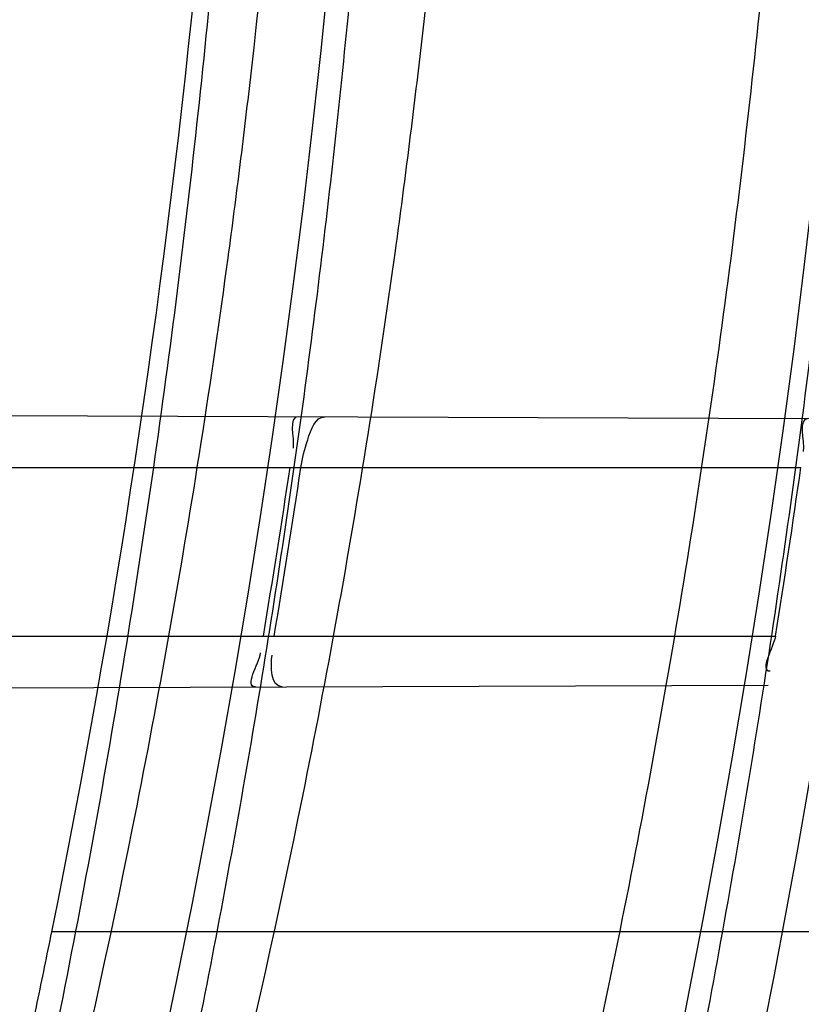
# Model space of a CAD drawing. Header units: millimetres. Extents: x 0 to 297, y 0 to 210.
# Tile 44 of 256: x 143.5185 to 143.5556, y 90.8834 to 90.9302. Entities that reach past the tile are written whole.
import ezdxf

# ---------------------------------------------------------------- set-up
doc = ezdxf.new("R2010")
doc.units = ezdxf.units.MM
doc.header["$LTSCALE"] = 16.335
doc.layers.get('0').update_dxf_attribs({"linetype": 'CONTINUOUS'})
for name, color, linetype in [('01_GLOBAL', 7, 'CONTINUOUS'), ('INTFCLR_1', 7, 'CONTINUOUS'), ('INTFCLR_144815', 7, 'CONTINUOUS')]:
    doc.layers.add(name, color=color, linetype=linetype)

msp = doc.modelspace()

# ---------------------------------------------------------------- linework, layer by layer
at = {"color": 7, "linetype": 'Continuous'}
msp.add_circle((144.2368034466, 92.193132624), 3.04, dxfattribs=at)
at = {"color": 9, "linetype": 'Continuous'}
msp.add_arc((144.2368034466, 92.193132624), 3.001038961, 182.9674534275, 267.0325465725, dxfattribs=at)
at = {"layer": '01_GLOBAL', "color": 7, "linetype": 'Continuous'}
msp.add_circle((144.2368034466, 92.193132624), 3.08, dxfattribs=at)
at = {"layer": 'INTFCLR_1', "color": 9, "linetype": 'Continuous'}
for p, q in [((143.4880571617, 90.9114726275), (143.5559802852, 90.9112355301)), ((143.4888446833, 90.90890896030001), (143.5556245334, 90.90890896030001)), ((143.487447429, 90.9009089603), (143.5544205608, 90.9009089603)), ((143.4857521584, 90.89833724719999), (143.5540750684, 90.8985757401))]:
    msp.add_line(p, q, dxfattribs=at)
at = {"layer": 'INTFCLR_1', "color": 6, "linetype": 'Continuous'}
for centre, radius, start, end in [((143.076579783, 90.97690896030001), 0.4827613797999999, 270, 90.00000002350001), ((143.076579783, 90.97690896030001), 0.4587930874, 270, 90.00000002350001), ((143.0766147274, 90.976907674), 0.4598076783, 350.4862845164, 351.4956140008), ((143.0771083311, 90.9769077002), 0.4598286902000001, 350.4867199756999, 351.4960021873), ((143.0766137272, 90.9769078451), 0.4838131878, 350.9623696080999, 351.9204530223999)]:
    msp.add_arc(centre, radius, start, end, dxfattribs=at)
at = {"layer": 'INTFCLR_1', "color": 9, "linetype": 'Continuous'}
for points, knots in [([(143.505791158, 90.8276271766), (143.5067409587, 90.8302116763), (143.5086022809, 90.8354304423), (143.5121486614, 90.84601401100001), (143.5179028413, 90.8650111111), (143.5232385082, 90.8873082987), (143.5267617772, 90.90723622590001), (143.5282429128, 90.9174118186), (143.5290073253, 90.92329723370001), (143.5307716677, 90.93807275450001), (143.5326049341, 90.9633194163), (143.5323109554, 90.99310602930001), (143.5309256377, 91.0124090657), (143.5300542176, 91.021322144), (143.5294126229, 91.02725019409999), (143.5274302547, 91.04325002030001), (143.5229291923, 91.06887020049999), (143.5164430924, 91.09388353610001), (143.5118037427, 91.1087295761), (143.5100588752, 91.1140398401), (143.5074043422, 91.1218621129), (143.501415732, 91.13821577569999), (143.4910739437, 91.16221785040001), (143.4792964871, 91.1848938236), (143.4710860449, 91.1988510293), (143.4672487, 91.2050639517), (143.4646994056, 91.2091138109), (143.4578048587, 91.21976497), (143.446251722, 91.2361118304), (143.4302039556, 91.2560120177), (143.4166114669, 91.2709286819), (143.4071163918, 91.280463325), (143.4018664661, 91.2855115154), (143.3945821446, 91.292319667), (143.3843862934, 91.301234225), (143.373349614, 91.3098835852), (143.3667450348, 91.31458051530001), (143.3640805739, 91.316384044), (143.3625174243, 91.3174211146), (143.360134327, 91.3189510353), (143.3576340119, 91.3204557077), (143.3554317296, 91.3216111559), (143.3541938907, 91.32218598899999), (143.3532081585, 91.3225375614), (143.3525262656, 91.3226967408), (143.3519536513, 91.3226102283), (143.3518421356, 91.322071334), (143.35211692, 91.3214756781), (143.35259409, 91.3206502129), (143.3533650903, 91.31961113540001), (143.354392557, 91.3183442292), (143.3556852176, 91.31685831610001), (143.3572290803, 91.3151525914), (143.358673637, 91.31359842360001), (143.3599466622, 91.3122446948), (143.3621637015, 91.30990205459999), (143.3658426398, 91.3060562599), (143.3733257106, 91.29820400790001), (143.3814986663, 91.2893945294), (143.3889438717, 91.2809746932), (143.3935459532, 91.2756206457), (143.4009463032, 91.2668314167), (143.4122758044, 91.252588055), (143.4271285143, 91.2318655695), (143.4378788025, 91.2149484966), (143.4449171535, 91.2029069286), (143.4496927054, 91.19443764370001), (143.457931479, 91.1789786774), (143.4689344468, 91.1556341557), (143.4765250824, 91.1361710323), (143.480055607, 91.1260798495)], [0, 0, 0, 0, 0.0103790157, 0.0208837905, 0.0420711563, 0.0851838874, 0.1071959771, 0.1183352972, 0.1239410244, 0.1295662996, 0.174425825, 0.2192336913, 0.2417180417, 0.247353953, 0.2529903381, 0.2641931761, 0.3081223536, 0.3509244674, 0.3614867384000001, 0.3667496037, 0.3719933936, 0.3926231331, 0.4323811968, 0.4704128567, 0.4888542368, 0.4934078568, 0.4979383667, 0.5068920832, 0.5412323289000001, 0.5733304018, 0.6031976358, 0.6172527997, 0.6240454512, 0.6306500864, 0.6548352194, 0.6750684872, 0.6834752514, 0.6853781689, 0.6871962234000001, 0.6905460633, 0.6960524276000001, 0.6981915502, 0.6999110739, 0.7012078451, 0.7020914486, 0.7026255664, 0.703100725, 0.7038824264, 0.7050749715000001, 0.7066970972, 0.7087489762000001, 0.7112252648, 0.7141188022, 0.7174211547, 0.7192230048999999, 0.7211233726, 0.7295789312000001, 0.7392839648, 0.7620096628, 0.7748693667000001, 0.7816473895, 0.7886214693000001, 0.8181786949, 0.8502212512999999, 0.8846823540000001, 0.8936821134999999, 0.9027944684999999, 0.9213301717, 0.9597016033, 1, 1, 1, 1]), ([(143.3574002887, 91.32090895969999), (143.3579828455, 91.3209088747), (143.360948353, 91.3197357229), (143.3643531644, 91.3177442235), (143.3676585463, 91.31566523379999), (143.3692467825, 91.31463053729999), (143.3719545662, 91.31283211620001), (143.378664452, 91.3081521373), (143.3898825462, 91.2995381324), (143.4002548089, 91.29065717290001), (143.4076654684, 91.28387553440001), (143.4130031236, 91.27885055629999), (143.422653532, 91.2693642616), (143.4364709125, 91.2545242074), (143.4527894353, 91.23472347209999), (143.4645442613, 91.2184512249), (143.4715593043, 91.2078481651), (143.474151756, 91.2038188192), (143.4780526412, 91.1976396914), (143.4863962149, 91.18376385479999), (143.4983688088, 91.16121559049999), (143.5088888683, 91.1373346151), (143.5149812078, 91.1210611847), (143.5176807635, 91.1132799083), (143.5194547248, 91.1079989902), (143.524169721, 91.0932405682), (143.5307635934, 91.068371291), (143.5353421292, 91.0428843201), (143.5373581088, 91.02696958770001), (143.5380104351, 91.0210743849), (143.5388963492, 91.01221151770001), (143.5403047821, 90.993017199), (143.5406037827, 90.96339318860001), (143.5387395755, 90.93828707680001), (143.5369460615, 90.9235962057), (143.5361688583, 90.9177433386), (143.5346627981, 90.9076231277), (143.5310794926, 90.8877998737), (143.5256534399, 90.86562413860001), (143.5198047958, 90.8467377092), (143.5161994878, 90.83621326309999), (143.5143072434, 90.8310236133), (143.5133416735, 90.828453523)], [0, 0, 0, 0, 0.0031306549, 0.0166311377, 0.0214593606, 0.0240790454, 0.0268205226, 0.0389267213, 0.0680356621, 0.1027866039, 0.1122691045, 0.1220183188, 0.1421809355, 0.1849822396, 0.2309158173, 0.2799873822, 0.2927706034, 0.2992370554, 0.3057353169, 0.3320403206, 0.3862319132, 0.4428084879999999, 0.4721383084, 0.4795908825, 0.487069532, 0.5020757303, 0.5628487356, 0.6251729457, 0.6410612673, 0.6490543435, 0.6570463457, 0.6889269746, 0.7524526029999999, 0.8160592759, 0.8240370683, 0.8319876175, 0.8477879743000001, 0.8790177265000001, 0.9402188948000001, 0.970317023, 0.9852457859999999, 1, 1, 1, 1])]:
    msp.add_open_spline(points, degree=3, knots=knots, dxfattribs=at)
at = {"layer": 'INTFCLR_1', "color": 6, "linetype": 'Continuous'}
for points, knots in [([(143.391388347, 91.3209089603), (143.3904120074, 91.3209089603), (143.3921762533, 91.3175482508), (143.3936912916, 91.315694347), (143.3961672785, 91.3124411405), (143.3992225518, 91.30876154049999), (143.403128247, 91.3040654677), (143.4076936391, 91.29861198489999), (143.4125904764, 91.2926805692), (143.4174256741, 91.286720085), (143.4219266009, 91.28104271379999), (143.4260587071, 91.27571427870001), (143.4298162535, 91.27075815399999), (143.4332121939, 91.266182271), (143.4362702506, 91.26197618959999), (143.4390204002, 91.2581218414), (143.4414908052, 91.2545969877), (143.44370074, 91.2513921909), (143.4456749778, 91.24848640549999), (143.4474377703, 91.24585559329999), (143.4490168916, 91.24346918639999), (143.4504211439, 91.2413232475), (143.4516679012, 91.2393981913), (143.4527743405, 91.2376740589), (143.4537663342, 91.2361152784), (143.4546489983, 91.2347177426), (143.4556772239, 91.23307898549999), (143.456672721, 91.23147797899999), (143.4576979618, 91.229813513), (143.4585721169, 91.2283843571), (143.4595323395, 91.2268022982), (143.4605887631, 91.22504676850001), (143.4617562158, 91.22308812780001), (143.4630444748, 91.22090314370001), (143.464465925, 91.21846216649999), (143.4660286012, 91.2157418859), (143.4677482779, 91.21270225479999), (143.4696392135, 91.20930191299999), (143.4717186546, 91.20548838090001), (143.4740086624, 91.2011951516), (143.4765248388, 91.1963580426), (143.4792812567, 91.1909028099), (143.4822951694, 91.18473858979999), (143.4855914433, 91.1777384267), (143.4891913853, 91.16974930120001), (143.4931140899, 91.16057587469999), (143.4973740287, 91.14998328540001), (143.5019825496, 91.13763594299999), (143.5068772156, 91.12325026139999), (143.5117345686, 91.10722271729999), (143.5162134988, 91.0902287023), (143.5200746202, 91.0730385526), (143.5232856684, 91.05580143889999), (143.5258459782, 91.03858559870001), (143.5277689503, 91.0213883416), (143.5290609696, 91.0042502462), (143.529733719, 90.9871546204), (143.5297948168, 90.97012845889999), (143.5292510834, 90.9531560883), (143.5281065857, 90.9362397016), (143.5263644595, 90.9193928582), (143.5240214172, 90.9025816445), (143.5210770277, 90.88582850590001), (143.5175167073, 90.8690970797), (143.5133376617, 90.85240858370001), (143.5085942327, 90.8359945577), (143.5035656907, 90.8206525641), (143.4986112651, 90.80703250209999), (143.4940105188, 90.7954001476), (143.4897809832, 90.7854046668), (143.485903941, 90.7767502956), (143.4823616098, 90.7692115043), (143.4791285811, 90.76260345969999), (143.4761817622, 90.75678861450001), (143.4734988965, 90.7516551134), (143.4710647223, 90.7471189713), (143.4688610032, 90.7431068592), (143.466865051, 90.7395466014), (143.4650570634, 90.7363786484), (143.4634184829, 90.7335526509), (143.461937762, 90.7310351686), (143.4606041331, 90.72879595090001), (143.4594032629, 90.72680144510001), (143.4583170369, 90.7250147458), (143.457331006, 90.7234069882), (143.4564183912, 90.7219306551), (143.4555069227, 90.720467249), (143.4545265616, 90.7189048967), (143.4534184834, 90.71715367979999), (143.4521719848, 90.7152023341), (143.4507682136, 90.71302749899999), (143.4491853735, 90.7106037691), (143.4474055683, 90.7079124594), (143.4454085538, 90.7049352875), (143.4431685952, 90.701647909), (143.4406602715, 90.6980271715), (143.4378551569, 90.6940523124), (143.4347311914, 90.6897123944), (143.4312583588, 90.6849889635), (143.4274059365, 90.6798656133), (143.4231637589, 90.6743560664), (143.4185304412, 90.6684770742), (143.4135422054, 90.66229925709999), (143.408452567, 90.6561180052), (143.4036878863, 90.6504204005), (143.3995946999, 90.6455048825), (143.3963986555, 90.6416642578), (143.3938021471, 90.6382708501), (143.3922373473, 90.6363594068), (143.3903920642, 90.6329089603), (143.391388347, 90.6329089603)], [0, 0, 0, 0, 0.0038604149, 0.007501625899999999, 0.0124785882, 0.0188917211, 0.0268498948, 0.0364677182, 0.0470694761, 0.05724446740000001, 0.066818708, 0.0757144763, 0.0839053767, 0.0914099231, 0.0982451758, 0.1044667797, 0.1101313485, 0.11526428, 0.1198589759, 0.1240215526, 0.1277856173, 0.1311734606, 0.1341617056, 0.1368541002, 0.1392736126, 0.1414672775, 0.143389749, 0.1469230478, 0.1489215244, 0.1511192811, 0.1535471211, 0.1562389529, 0.1592204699, 0.1625628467, 0.1662680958, 0.1703891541, 0.1749670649, 0.1800767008, 0.1857729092, 0.1921414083, 0.199315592, 0.2073311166, 0.2163077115, 0.2264451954, 0.2379233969, 0.2509534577, 0.2658909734, 0.2830621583, 0.3030578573, 0.3259639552, 0.3492662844, 0.3725305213, 0.3956109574, 0.4185782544, 0.4413347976, 0.4640172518, 0.4865192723, 0.5089682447, 0.5313242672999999, 0.5536477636, 0.5759939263, 0.5982772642, 0.6207472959, 0.6432362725, 0.6658996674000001, 0.6887559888, 0.7107777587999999, 0.7297237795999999, 0.7460531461, 0.7602331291, 0.7726347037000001, 0.7835467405, 0.7931663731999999, 0.8017211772, 0.8093215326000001, 0.8160683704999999, 0.8220757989, 0.8274205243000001, 0.8322066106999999, 0.8364980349, 0.8403367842, 0.8437547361, 0.8468031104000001, 0.8495420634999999, 0.8520223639, 0.8542604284, 0.8564046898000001, 0.8588391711, 0.861553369, 0.8645986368, 0.8679945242, 0.8717882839, 0.8760445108, 0.8807522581, 0.8859628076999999, 0.8917731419, 0.8981681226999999, 0.9051985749, 0.9129160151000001, 0.9213486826, 0.9305434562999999, 0.9404096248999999, 0.9509435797, 0.9619432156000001, 0.9720502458, 0.9803711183, 0.9870628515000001, 0.9922716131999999, 0.9960607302, 1, 1, 1, 1]), ([(143.3913883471, 90.6329089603), (143.3925009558, 90.6329089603), (143.3944304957, 90.6342092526), (143.3973970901, 90.6359951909), (143.4007982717, 90.63846662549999), (143.4050037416, 90.641686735), (143.4100111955, 90.64579797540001), (143.4155298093, 90.6505901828), (143.4211292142, 90.6557134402), (143.4264144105, 90.6607775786), (143.43125736, 90.6656028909), (143.4356657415, 90.6701567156), (143.4396603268, 90.6744161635), (143.4432708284, 90.6783761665), (143.4465216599, 90.6820354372), (143.4494397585, 90.68539654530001), (143.4520627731, 90.68848206), (143.4544121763, 90.6912986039), (143.456513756, 90.6938607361), (143.4583900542, 90.69618388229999), (143.4600695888, 90.6982924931), (143.4615949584, 90.7002315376), (143.4630975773, 90.7021632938), (143.4646983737, 90.7042463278), (143.4663978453, 90.7064880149), (143.4680793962, 90.7087376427), (143.4697311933, 90.7109767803), (143.4714499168, 90.71333865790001), (143.4733525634, 90.7159926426), (143.4754791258, 90.7190089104), (143.477855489, 90.7224451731), (143.4805066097, 90.7263640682), (143.4834545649, 90.73083052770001), (143.4867221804, 90.73592456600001), (143.4903444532, 90.7417581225), (143.4943554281, 90.74846001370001), (143.4987865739, 90.7561875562), (143.5036710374, 90.7651488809), (143.5090369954, 90.7755879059), (143.5149200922, 90.78786990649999), (143.5212054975, 90.8021696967), (143.5274896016, 90.8180379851), (143.5333654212, 90.8347684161), (143.5385840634, 90.85172715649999), (143.543100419, 90.8687485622), (143.5469295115, 90.8858143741), (143.5500694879, 90.9028343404), (143.5525457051, 90.9198546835), (143.5543635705, 90.93680288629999), (143.5555404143, 90.953705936), (143.5560867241, 90.9705470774), (143.5560112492, 90.9873292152), (143.5553196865, 91.00406232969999), (143.5540157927, 91.0207358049), (143.5520992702, 91.03735679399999), (143.5495685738, 91.05392286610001), (143.5464237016, 91.0704086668), (143.5426520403, 91.08685112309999), (143.5382472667, 91.1032296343), (143.5331875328, 91.11956315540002), (143.527486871, 91.1357686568), (143.5213730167, 91.1512348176), (143.515238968, 91.1652433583), (143.5094946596, 91.17729987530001), (143.5042564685, 91.18755505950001), (143.4994933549, 91.19635787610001), (143.4951738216, 91.20395281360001), (143.4912628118, 91.21054467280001), (143.4877284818, 91.21628951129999), (143.4845342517, 91.2213187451), (143.4816534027, 91.22572797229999), (143.4790579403, 91.22960449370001), (143.4767281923, 91.23301003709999), (143.4746357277, 91.2360102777), (143.472765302, 91.23864767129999), (143.4710870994, 91.24097947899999), (143.46957943, 91.2430470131), (143.4681380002, 91.2450001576), (143.4666395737, 91.2470074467), (143.4649885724, 91.2491911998), (143.463288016, 91.2514092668), (143.4615819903, 91.2536039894), (143.4598543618, 91.2557981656), (143.4579581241, 91.2581730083), (143.4558400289, 91.260784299), (143.4534675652, 91.2636590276), (143.4508179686, 91.26680939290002), (143.447859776, 91.2702519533), (143.4445666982, 91.2739955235), (143.4409044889, 91.27805121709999), (143.4368464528, 91.28241728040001), (143.4323696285, 91.2870829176), (143.4274456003, 91.2920302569), (143.4220754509, 91.2972158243), (143.4163486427, 91.3024971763), (143.410661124, 91.30747107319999), (143.4054543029, 91.3117747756), (143.4010724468, 91.3151480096), (143.3975442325, 91.3177259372), (143.3944939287, 91.3195690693), (143.3925216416, 91.3209089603), (143.3913883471, 91.3209089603)], [0, 0, 0, 0, 0.0042187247, 0.0081401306, 0.0133978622, 0.0200459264, 0.0282638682, 0.0379443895, 0.0477615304, 0.05703690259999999, 0.0656973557, 0.0736821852, 0.0810680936, 0.0878383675, 0.0940009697, 0.0996271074, 0.1047154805, 0.1093563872, 0.1135342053, 0.1172803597, 0.1206792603, 0.1237557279, 0.1266349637, 0.1299589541, 0.1337168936, 0.1373013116, 0.1406085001, 0.1442672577, 0.148377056, 0.1529904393, 0.1582606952, 0.164218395, 0.1709303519, 0.1785521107, 0.1871652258, 0.1969659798, 0.2081658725, 0.2209392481, 0.2356613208, 0.2526660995, 0.2725685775, 0.2948769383, 0.3173640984, 0.3397873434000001, 0.3621386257, 0.3841211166, 0.4060891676, 0.4277469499, 0.4493218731, 0.470705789, 0.4919793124, 0.5131981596, 0.5343255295, 0.5554668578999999, 0.5765984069, 0.5977513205, 0.6189954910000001, 0.6402209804, 0.6617015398, 0.6832900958, 0.7050415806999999, 0.7268239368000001, 0.7463339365, 0.7630160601, 0.7774553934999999, 0.7899931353, 0.8009638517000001, 0.8105830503, 0.8190545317, 0.8265380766, 0.8331730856, 0.8390248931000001, 0.8442268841, 0.8488182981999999, 0.8528943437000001, 0.8564866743, 0.8597116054, 0.8625968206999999, 0.8656908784, 0.8692094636, 0.8729771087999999, 0.8762884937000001, 0.879749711, 0.8835661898, 0.8878115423, 0.8924986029, 0.8976989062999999, 0.9034198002, 0.9097088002, 0.9166034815, 0.9241390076, 0.9323094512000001, 0.9411199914, 0.9506041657, 0.9606137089, 0.9706541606, 0.9792553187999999, 0.9862062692, 0.9916647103, 0.9957028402, 1, 1, 1, 1]), ([(143.5318814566, 90.90890896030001), (143.5319480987, 90.9093546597), (143.5321539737, 90.91011593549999), (143.5325621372, 90.9113172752), (143.5330163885, 90.91131568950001)], [0, 0, 0, 0, 0.4980108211, 1, 1, 1, 1])]:
    msp.add_open_spline(points, degree=3, knots=knots, dxfattribs=at)
for points in [[(143.5317549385, 90.91132009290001), (143.5312520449, 90.9113218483), (143.5315811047, 90.91032932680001), (143.5315067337, 90.9098319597)], [(143.5559802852, 90.9112355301), (143.5554493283, 90.91123738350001), (143.5558072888, 90.9101877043), (143.5557326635, 90.90966201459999)], [(143.5544205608, 90.9009089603), (143.5543326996, 90.9003565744), (143.5536050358, 90.89924869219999), (143.5541643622, 90.89925064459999)], [(143.5297209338, 90.89849072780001), (143.5291759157, 90.8984888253), (143.5298754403, 90.89956986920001), (143.5299655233, 90.90010739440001)], [(143.53098943, 90.89849515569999), (143.5304618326, 90.89849331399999), (143.5304312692, 90.89948592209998), (143.5305184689, 90.9000062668)]]:
    msp.add_open_spline(points, degree=3, dxfattribs=at)
at = {"layer": 'INTFCLR_144815', "color": 9, "linetype": 'Continuous'}
msp.add_line((143.5562010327, 90.886867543), (143.5200517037, 90.886867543), dxfattribs=at)
at = {"layer": 'INTFCLR_144815', "color": 6, "linetype": 'Continuous'}
for radius in [0.5104906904, 0.4864760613]:
    msp.add_circle((143.076579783, 90.97690896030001), radius, dxfattribs=at)
for radius, start, end in [(0.7037433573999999, 313.9937911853, 154.5150993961), (0.6797433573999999, 312.9543589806, 154.5144414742), (0.6572577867, 282.2440355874, 71.2863570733), (0.4525204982, 348.5228250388, 11.4771749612)]:
    msp.add_arc((143.076579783, 90.97690896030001), radius, start, end, dxfattribs=at)
at = {"layer": 'INTFCLR_144815', "color": 9, "linetype": 'Continuous'}
for centre, radius, start, end in [((143.076579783, 90.97690896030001), 0.6528896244, 292.4997540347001, 54.0964566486), ((143.0765826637, 90.97691030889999), 0.5889741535, 292.4997540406, 54.09645665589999), ((143.0766003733, 90.97691387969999), 0.5790161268, 311.2505121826, 48.7494878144)]:
    msp.add_arc(centre, radius, start, end, dxfattribs=at)
at = {"layer": 'INTFCLR_144815', "color": 6, "linetype": 'Continuous'}
for points, knots in [([(143.433067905, 90.62090910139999), (143.4328265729, 90.6209135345), (143.4324756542, 90.62173267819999), (143.4330197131, 90.6224610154), (143.4334366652, 90.6233453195), (143.4339703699, 90.62419814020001), (143.4346161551, 90.625198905), (143.4354019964, 90.62633936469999), (143.4363208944, 90.62762784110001), (143.4373778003, 90.629067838), (143.4385738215, 90.6306651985), (143.4399109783, 90.6324252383), (143.441391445, 90.63435475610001), (143.4430186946, 90.6364625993), (143.4447956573, 90.638757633), (143.4467226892, 90.6412461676), (143.4487964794, 90.6439306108), (143.4510117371, 90.6468115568), (143.4533657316, 90.6498936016), (143.4558612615, 90.6531893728), (143.4585019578, 90.6567137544), (143.461284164, 90.6604731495), (143.4641988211, 90.6644674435), (143.4672349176, 90.66869431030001), (143.4703835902, 90.673154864), (143.473633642, 90.6778472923), (143.4769725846, 90.6827680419), (143.4803867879, 90.68791175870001), (143.4838617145, 90.69327133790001), (143.4873822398, 90.69883811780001), (143.4909329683, 90.704602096), (143.4944985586, 90.7105522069), (143.4980640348, 90.7166766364), (143.5016150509, 90.7229631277), (143.5051380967, 90.72939925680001), (143.508620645, 90.7359726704), (143.5120512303, 90.7426712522), (143.5154195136, 90.7494833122), (143.5187162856, 90.75639770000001), (143.5219334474, 90.7634039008), (143.5250639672, 90.77049210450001), (143.5281017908, 90.777653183), (143.5310417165, 90.78487857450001), (143.5338798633, 90.7921616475), (143.5366072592, 90.7994810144), (143.5392210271, 90.8068281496), (143.5417223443, 90.8142048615), (143.5441140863, 90.8216202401), (143.5463966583, 90.8290768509), (143.5485670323, 90.8365654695), (143.5506238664, 90.84408177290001), (143.5525648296, 90.8516162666), (143.5543887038, 90.8591617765), (143.5560958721, 90.86671694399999), (143.5576869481, 90.8742815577), (143.5591625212, 90.881855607), (143.5605229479, 90.88943824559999), (143.5617683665, 90.89702739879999), (143.5628989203, 90.9046205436), (143.5639149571, 90.91221615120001), (143.5648169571, 90.91981379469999), (143.5656053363, 90.9274129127), (143.5662804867, 90.9350130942), (143.5668427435, 90.942613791), (143.5672924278, 90.9502149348), (143.5676297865, 90.9578162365), (143.5678550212, 90.9654177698), (143.5679682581, 90.97301929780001), (143.5679695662, 90.9806209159), (143.567858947, 90.9882224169), (143.5676363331, 90.99582392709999), (143.5673015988, 91.00342523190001), (143.5668545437, 91.01102638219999), (143.5662949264, 91.0186270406), (143.5656224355, 91.0262270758), (143.5648367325, 91.0338260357), (143.5639374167, 91.0414235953), (143.5629240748, 91.0490191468), (143.5617962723, 91.05661196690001), (143.5605535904, 91.0642010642), (143.5591956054, 91.07178539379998), (143.5577218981, 91.0793638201), (143.5561322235, 91.0869343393), (143.5544265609, 91.09449419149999), (143.5526049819, 91.10204067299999), (143.5506674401, 91.10957186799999), (143.5486137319, 91.117086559), (143.5464439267, 91.1245825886), (143.5441586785, 91.13205611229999), (143.5417591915, 91.139502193), (143.5392470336, 91.1469155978), (143.5366239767, 91.1542912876), (143.5338923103, 91.16162359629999), (143.5310549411, 91.16890614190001), (143.5281154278, 91.1761319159), (143.525078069, 91.1832932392), (143.5219479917, 91.1903817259), (143.5187312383, 91.19738826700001), (143.5154348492, 91.20430302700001), (143.512066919, 91.2111154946), (143.5086366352, 91.2178145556), (143.5051543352, 91.2243885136), (143.5016314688, 91.2308252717), (143.4980805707, 91.2371124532), (143.4945151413, 91.2432376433), (143.4909495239, 91.24918858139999), (143.4873986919, 91.2549534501), (143.4838779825, 91.2605211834), (143.480402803, 91.2658817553), (143.4769882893, 91.27102648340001), (143.4736489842, 91.2759482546), (143.4703985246, 91.28064170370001), (143.4672493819, 91.28510330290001), (143.464212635, 91.2893314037), (143.4612978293, 91.29332617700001), (143.4585129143, 91.29708947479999), (143.4558642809, 91.3006245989), (143.4533568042, 91.30393610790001), (143.450993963, 91.30702956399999), (143.4487779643, 91.3099113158), (143.4467099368, 91.3125882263), (143.444790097, 91.3150674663), (143.4430178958, 91.31735635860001), (143.4413922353, 91.31946213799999), (143.4399116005, 91.32139186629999), (143.4385741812, 91.323152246), (143.4373781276, 91.32474964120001), (143.4363211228, 91.32618976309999), (143.4354021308, 91.3274783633), (143.4346162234, 91.32861891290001), (143.4339704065, 91.32961972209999), (143.4334366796, 91.3304725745), (143.4330197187, 91.3313568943), (143.4324756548, 91.33208523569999), (143.4328265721, 91.33290438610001), (143.433067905, 91.3329088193)], [0, 0, 0, 0, 0.0009310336, 0.002365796, 0.0034193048, 0.0047077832, 0.006237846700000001, 0.0080159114, 0.0100484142, 0.0123424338, 0.0149055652, 0.0177455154, 0.0208683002, 0.0242865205, 0.0280168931, 0.0320641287, 0.03642688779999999, 0.0411013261, 0.0460820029, 0.0513859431, 0.0570470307, 0.0630689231, 0.0694259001, 0.0761196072, 0.0831428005, 0.0904858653, 0.0981365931, 0.1060799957, 0.1142989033, 0.1227742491, 0.1314855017, 0.1404113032, 0.1495299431, 0.1588198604, 0.1682601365, 0.1778307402, 0.1875127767, 0.1972886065, 0.2071421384, 0.2170587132, 0.2270251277, 0.2370298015, 0.2470622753, 0.2571128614, 0.2671789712, 0.2771901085, 0.2871913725, 0.2972229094, 0.3072428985, 0.3172696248, 0.3272959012, 0.3372999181, 0.3472797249, 0.3572378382, 0.3671756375, 0.3770956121, 0.3870009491, 0.3968896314, 0.4067592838, 0.416611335, 0.4264476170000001, 0.4362699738, 0.4460792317, 0.4558777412, 0.465666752, 0.475448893, 0.4852256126, 0.4949995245, 0.5047720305, 0.5145458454, 0.5243224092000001, 0.5341044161, 0.5438932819, 0.5536914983, 0.5635002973, 0.5733219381, 0.5831577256, 0.5930094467, 0.6028783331, 0.6127653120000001, 0.6226711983, 0.6325970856, 0.6425436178, 0.6525082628, 0.6624891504, 0.6724871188, 0.6825027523, 0.6925369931, 0.7025869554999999, 0.7126463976, 0.7227116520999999, 0.7327783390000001, 0.742840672, 0.7528920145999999, 0.7629245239, 0.772929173, 0.7828957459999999, 0.7928124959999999, 0.8026662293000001, 0.8124423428, 0.8221246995, 0.8316958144, 0.8411366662, 0.8504272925, 0.8595467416, 0.8684734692, 0.8771857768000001, 0.8856622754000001, 0.8938824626, 0.9018271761, 0.9094792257, 0.9168237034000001, 0.923848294, 0.9305435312, 0.93690291, 0.9429227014, 0.9486018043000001, 0.9539413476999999, 0.9589446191, 0.9636165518, 0.9679634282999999, 0.9719924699, 0.9757115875, 0.9791292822, 0.9822538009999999, 0.9850935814, 0.9876568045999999, 0.9899510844, 0.9919838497, 0.9937619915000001, 0.9952921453, 0.9965806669, 0.997634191, 0.9990689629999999, 1, 1, 1, 1]), ([(143.4446760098, 91.3209089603), (143.4444338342, 91.3209089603), (143.4440805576, 91.32008333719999), (143.4445966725, 91.319342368), (143.4449904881, 91.3184389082), (143.4454977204, 91.3175675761), (143.4461122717, 91.3165448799), (143.4468609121, 91.3153794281), (143.4477365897, 91.3140630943), (143.4487436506, 91.31259278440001), (143.4498827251, 91.31096304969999), (143.4511555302, 91.3091686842), (143.4525633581, 91.3072037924), (143.4541073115, 91.30506236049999), (143.455788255, 91.3027379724), (143.4576064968, 91.30022429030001), (143.4595619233, 91.2975147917), (143.4616535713, 91.2946033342), (143.4638797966, 91.2914838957), (143.4662378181, 91.28815120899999), (143.4687238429, 91.2846006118), (143.4713327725, 91.2808285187), (143.4740582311, 91.27683247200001), (143.4768924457, 91.2726114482), (143.4798262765, 91.2681659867), (143.4828493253, 91.2634982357), (143.4859500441, 91.2586120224), (143.4891159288, 91.25351281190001), (143.492333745, 91.2482076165), (143.4955897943, 91.2427048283), (143.4988701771, 91.2370140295), (143.5021610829, 91.2311457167), (143.5054490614, 91.2251109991), (143.5087212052, 91.218921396), (143.5119653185, 91.2125886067), (143.5151700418, 91.20612431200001), (143.5183249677, 91.1995399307), (143.5214206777, 91.1928464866), (143.5244487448, 91.1860545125), (143.5274017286, 91.1791739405), (143.5302731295, 91.1722140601), (143.5330572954, 91.16518358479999), (143.5357494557, 91.15809040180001), (143.5383454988, 91.1509419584), (143.5408421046, 91.1437447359), (143.5432363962, 91.13650504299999), (143.5455261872, 91.1292281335), (143.547709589, 91.1219192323), (143.5497852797, 91.1145825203), (143.551752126, 91.1072222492), (143.5536094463, 91.09984166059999), (143.5553566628, 91.0924441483), (143.5569935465, 91.0850321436), (143.5585198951, 91.077608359), (143.559935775, 91.07017457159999), (143.5612412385, 91.0627328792), (143.562436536, 91.05528445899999), (143.5635218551, 91.0478309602), (143.5644975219, 91.0403731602), (143.5653637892, 91.03291231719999), (143.5661210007, 91.02544880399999), (143.5667694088, 91.01798358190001), (143.5673093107, 91.0105167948), (143.5677409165, 91.0030491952), (143.5680644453, 90.9955807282), (143.5682800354, 90.9881119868), (143.5683878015, 90.980642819), (143.5683877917, 90.97317374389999), (143.5682800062, 90.9657045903), (143.5680643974, 90.9582358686), (143.5677408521, 90.9507674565), (143.5673092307, 90.9432999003), (143.5667693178, 90.9358331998), (143.5661208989, 90.9283680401), (143.5653636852, 90.9209046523), (143.5644974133, 90.91344388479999), (143.5635217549, 90.9059862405), (143.5624364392, 90.8985328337), (143.5612411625, 90.8910845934), (143.5599357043, 90.88364296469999), (143.5585198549, 90.87620936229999), (143.5569935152, 90.86878563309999), (143.555356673, 90.8613738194), (143.5536094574, 90.8539763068), (143.551752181, 90.8465958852), (143.5497853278, 90.83923557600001), (143.5477096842, 90.8318990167), (143.545526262, 90.8245900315), (143.5432365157, 90.8173132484), (143.540842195, 90.81007345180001), (143.5383456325, 90.8028763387), (143.5357495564, 90.79572779), (143.5330574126, 90.7886346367), (143.5302732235, 90.78160409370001), (143.5274018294, 90.7746442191), (143.5244488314, 90.7677636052), (143.5214207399, 90.7609715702), (143.5183250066, 90.754278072), (143.5151700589, 90.7476936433), (143.5119653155, 90.74122930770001), (143.5087211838, 90.7348964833), (143.5054490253, 90.7287068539), (143.5021610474, 90.7226721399), (143.4988701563, 90.716803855), (143.4955897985, 90.7111130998), (143.4923337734, 90.7056103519), (143.4891159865, 90.7003052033), (143.4859501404, 90.69520605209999), (143.4828494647, 90.69031990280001), (143.4798264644, 90.6856522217), (143.4768926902, 90.68120684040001), (143.4740585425, 90.6769859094), (143.4713331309, 90.67298992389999), (143.4687242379, 90.6692178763), (143.4662382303, 90.66566729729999), (143.463880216, 90.66233461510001), (143.4616539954, 90.65921517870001), (143.4595623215, 90.6563036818), (143.4576068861, 90.653594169), (143.4557885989, 90.6510804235), (143.454107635, 90.6487560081), (143.4525636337, 90.64661451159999), (143.4511557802, 90.64464958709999), (143.449882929, 90.6428551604), (143.4487438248, 90.641225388), (143.4477367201, 90.6397550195), (143.4468610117, 90.63843864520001), (143.4461123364, 90.63727314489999), (143.4454977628, 90.63625041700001), (143.4449905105, 90.6353790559), (143.4445966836, 90.6344755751), (143.4440805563, 90.63373459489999), (143.4444338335, 90.6329089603), (143.4446760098, 90.6329089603)], [0, 0, 0, 0, 0.0009746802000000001, 0.0024840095, 0.0035885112, 0.0049370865, 0.0065361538, 0.0083919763, 0.0105107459, 0.0128992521, 0.015564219, 0.0185131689, 0.0217532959, 0.0252926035, 0.0291382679, 0.0332981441, 0.0377785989, 0.04258641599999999, 0.0477262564, 0.0532026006, 0.0590172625, 0.0651707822, 0.071661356, 0.0784844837, 0.0856331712, 0.0930977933, 0.1008661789, 0.1089237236, 0.1172537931, 0.1258380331, 0.1346568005, 0.1436896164, 0.1529158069, 0.1623149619, 0.1718668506, 0.1815521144, 0.1913525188, 0.2012510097, 0.2112318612, 0.2212807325, 0.231384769, 0.2415324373, 0.2517131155, 0.2619185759, 0.2721400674, 0.2823718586, 0.2926070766, 0.3028419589, 0.3130713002, 0.3232929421, 0.3335030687, 0.3437008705, 0.3538836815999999, 0.3640517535, 0.374203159, 0.3843390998, 0.3944585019, 0.404563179, 0.4146523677, 0.4247285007, 0.4347913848, 0.4448437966, 0.4548857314, 0.4649202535, 0.4749476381, 0.4849710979, 0.4949910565, 0.5050107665, 0.5150307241, 0.5250541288, 0.5350814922, 0.5451158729, 0.5551577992, 0.5652100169, 0.5752728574, 0.5853487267, 0.5954379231, 0.6055422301, 0.6156616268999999, 0.6257972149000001, 0.6359487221, 0.6461162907, 0.656299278, 0.6664966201, 0.6767070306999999, 0.6869281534, 0.6971578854, 0.7073922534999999, 0.7176279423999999, 0.7278592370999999, 0.7380811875, 0.7482862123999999, 0.758467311, 0.768614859, 0.7787188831, 0.7887678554, 0.7987487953, 0.8086473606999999, 0.8184478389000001, 0.8281331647, 0.8376851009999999, 0.8470843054, 0.8563105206, 0.8653432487, 0.874161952, 0.8827461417, 0.8910761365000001, 0.8991335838, 0.9069018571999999, 0.914366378, 0.9215149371, 0.9283378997, 0.9348283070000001, 0.9409818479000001, 0.9467964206, 0.9522727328, 0.9574126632, 0.9622204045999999, 0.9667010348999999, 0.970860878, 0.9747067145, 0.97824602, 0.9814863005, 0.9844352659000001, 0.9871003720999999, 0.9894889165, 0.9916078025, 0.9934636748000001, 0.9950628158, 0.9964114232, 0.9975159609, 0.9990253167, 1, 1, 1, 1]), ([(143.5363638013, 90.9769089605), (143.5363638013, 90.97218602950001), (143.5362248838, 90.96273496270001), (143.5355996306, 90.9485607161), (143.5345560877, 90.93438615), (143.5330911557, 90.9202123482), (143.5312018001, 90.9060416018), (143.5288847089, 90.8918781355), (143.5261351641, 90.8777283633), (143.5229493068, 90.86360159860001), (143.519326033, 90.8495105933), (143.5152624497, 90.8354744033), (143.5107624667, 90.82151531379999), (143.50583019, 90.8076624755), (143.5004790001, 90.79395279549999), (143.4947269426, 90.7804302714), (143.4886045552, 90.7671497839), (143.482153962, 90.7541754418), (143.4754320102, 90.7415833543), (143.4685130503, 90.7294568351), (143.4614877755, 90.7178849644), (143.4544621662, 90.7069583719), (143.4475513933, 90.6967604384), (143.4408725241, 90.68735981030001), (143.4345338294, 90.6788026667), (143.4286265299, 90.6711072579), (143.4232190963, 90.6642672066), (143.4183544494, 90.6582547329), (143.414058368, 90.6530227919), (143.4103303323, 90.6485224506), (143.4071692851, 90.64468983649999), (143.4045493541, 90.64148838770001), (143.4024770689, 90.6388332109), (143.4008722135, 90.63678061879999), (143.3998672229, 90.6350587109), (143.3990396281, 90.6341040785), (143.3991497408, 90.6329089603), (143.3994670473, 90.6329089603)], [0, 0, 0, 0, 0.0373969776, 0.0748305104, 0.1123278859, 0.1499208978, 0.1876426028, 0.2255106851, 0.2635438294, 0.3017616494, 0.3401610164, 0.3787310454, 0.4174490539, 0.4562752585, 0.4951477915, 0.5339633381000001, 0.5726158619, 0.6109244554, 0.6486768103, 0.6856239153, 0.7214601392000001, 0.7558561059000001, 0.7884730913, 0.8189949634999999, 0.8471589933, 0.8727898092, 0.8958085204, 0.9161981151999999, 0.9340282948, 0.9494114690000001, 0.9624736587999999, 0.9733586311, 0.9821878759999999, 0.9890812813, 0.9941468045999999, 0.9974875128, 1, 1, 1, 1]), ([(143.4216624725, 90.62090910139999), (143.4213076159, 90.62091551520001), (143.4212879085, 90.6222846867), (143.4219530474, 90.62304625), (143.4225585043, 90.6241104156), (143.4232177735, 90.6250628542), (143.4240014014, 90.6261749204), (143.4249242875, 90.6274231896), (143.4259842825, 90.62882165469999), (143.4271848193, 90.63037251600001), (143.4285272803, 90.6320821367), (143.430013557, 90.6339560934), (143.4316452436, 90.6360008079), (143.4334240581, 90.6382233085), (143.4353514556, 90.6406310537), (143.4374286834, 90.6432319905), (143.4396564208, 90.6460341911), (143.4420348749, 90.6490460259), (143.4445631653, 90.65227543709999), (143.4472388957, 90.6557294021), (143.4500574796, 90.65941300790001), (143.4530121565, 90.6633293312), (143.4560944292, 90.66747983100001), (143.459294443, 90.67186467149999), (143.4626010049, 90.6764825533), (143.466001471, 90.68133031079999), (143.4694818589, 90.6864027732), (143.4730272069, 90.6916929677), (143.4766218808, 90.6971922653), (143.480249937, 90.70289064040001), (143.4838954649, 90.7087769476), (143.4875429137, 90.7148392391), (143.4911773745, 90.7210650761), (143.4947848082, 90.7274418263), (143.4983522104, 90.7339569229), (143.5018677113, 90.7405980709), (143.5053206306, 90.747353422), (143.5087014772, 90.7542116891), (143.5120019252, 90.7611622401), (143.5152147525, 90.7681951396), (143.5183337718, 90.7753011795), (143.5213537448, 90.782471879), (143.5242703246, 90.78969954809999), (143.5270798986, 90.79697710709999), (143.5297795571, 90.80429818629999), (143.5323669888, 90.8116570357), (143.5348403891, 90.8190484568), (143.5371984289, 90.8264678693), (143.5394400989, 90.8339109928), (143.5415647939, 90.8413742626), (143.5435721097, 90.8488542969), (143.5454619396, 90.8563483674), (143.5472342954, 90.8638538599), (143.5488893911, 90.87136872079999), (143.5504275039, 90.87889097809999), (143.5518490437, 90.88641916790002), (143.5531544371, 90.8939518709), (143.5543441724, 90.9014880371), (143.5554187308, 90.9090266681), (143.5563786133, 90.9165670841), (143.5572242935, 90.92410868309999), (143.5579562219, 90.9316510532), (143.5585748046, 90.9391938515), (143.5590804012, 90.9467368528), (143.5594733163, 90.9542799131), (143.5597537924, 90.96182296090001), (143.5599220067, 90.96936596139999), (143.559959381, 90.97439484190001), (143.559959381, 90.9769089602)], [0, 0, 0, 0, 0.0027272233, 0.00637693, 0.0088871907, 0.0118720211, 0.0153444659, 0.0193180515, 0.02380733, 0.0288260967, 0.0343890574, 0.0405101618, 0.0472051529, 0.05449051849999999, 0.0623846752, 0.0709044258, 0.0800682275, 0.08989261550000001, 0.1003941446, 0.1115838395, 0.1234656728, 0.1360350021, 0.1492811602, 0.1631910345, 0.1777467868, 0.1929237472, 0.2086919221, 0.2250163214, 0.241858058, 0.2591751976, 0.2769240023, 0.2950599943, 0.3135389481, 0.3323178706, 0.3513557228, 0.3706138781, 0.3900565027, 0.40965088, 0.4293672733, 0.4491790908, 0.4690627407, 0.4889974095, 0.5089649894, 0.5289504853, 0.5489397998, 0.5689220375, 0.5888883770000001, 0.6088300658, 0.6287418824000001, 0.6486179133, 0.6684555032, 0.6882511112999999, 0.7080041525, 0.7277129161, 0.7473782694, 0.7670001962, 0.7865808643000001, 0.8061213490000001, 0.8256243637, 0.8450923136, 0.8645285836, 0.8839363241, 0.9033192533, 0.9226811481, 0.9420259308, 0.9613578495, 0.9806810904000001, 1, 1, 1, 1]), ([(143.4532213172, 90.64105557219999), (143.4527825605, 90.6410632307), (143.4529762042, 90.6427950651), (143.4538640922, 90.6440989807), (143.4551816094, 90.6465550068), (143.4570969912, 90.64945023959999), (143.4595813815, 90.6531847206), (143.4626569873, 90.6576620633), (143.4663204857, 90.6629819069), (143.4704374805, 90.6689970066), (143.4747116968, 90.6753346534), (143.4788252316, 90.6815637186), (143.4825996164, 90.6873986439), (143.4860231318, 90.6928116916), (143.4891130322, 90.6978029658), (143.4918985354, 90.7023922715), (143.4943937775, 90.7065838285), (143.4966248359, 90.7103979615), (143.4986149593, 90.713856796), (143.5004051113, 90.7170160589), (143.5021387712, 90.7201174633), (143.5038946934, 90.7233053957), (143.5056462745, 90.7265373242), (143.5072667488, 90.7295731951), (143.5086954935, 90.7322884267), (143.5099553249, 90.7347122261), (143.5110667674, 90.7368739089), (143.5120995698, 90.73890294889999), (143.5131388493, 90.7409662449), (143.5142682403, 90.74323256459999), (143.5155168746, 90.7457687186), (143.5169008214, 90.7486181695), (143.5184349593, 90.7518269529), (143.520133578, 90.755443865), (143.5220088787, 90.75951838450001), (143.5240801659, 90.7641241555), (143.5263607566, 90.7693341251), (143.5288687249, 90.77524187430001), (143.531628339, 90.78197563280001), (143.5346624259, 90.7896944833), (143.5379880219, 90.79859030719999), (143.5416100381, 90.8088682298), (143.5455342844, 90.82083659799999), (143.5496593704, 90.83460010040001), (143.5537095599, 90.8496957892), (143.5574166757, 90.8654455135), (143.5606336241, 90.88129395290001), (143.5633511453, 90.8971947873), (143.5655703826, 90.91312473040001), (143.5672938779, 90.9290921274), (143.568520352, 90.94505231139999), (143.5692528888, 90.96099689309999), (143.5694155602, 90.971611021), (143.5694155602, 90.9769089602)], [0, 0, 0, 0, 0.0036397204, 0.0085369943, 0.0157954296, 0.0255088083, 0.0378134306, 0.0528137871, 0.0706279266, 0.09136563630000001, 0.1132788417, 0.1340284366, 0.1532798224, 0.1709168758, 0.1871507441, 0.2019689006, 0.2154440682, 0.2276101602, 0.2386187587, 0.2485421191, 0.257728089, 0.268088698, 0.2787291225, 0.288218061, 0.2966314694, 0.3041773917, 0.3108751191, 0.3167920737, 0.3230614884, 0.3300369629, 0.337794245, 0.3465081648, 0.3563110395, 0.3672939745, 0.3796510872, 0.3935134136, 0.4091801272, 0.426821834, 0.4467452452, 0.4695381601, 0.4956096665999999, 0.5255127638, 0.5599184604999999, 0.6000687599, 0.6446728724, 0.6895337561, 0.7342496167, 0.7787833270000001, 0.8233104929, 0.8676315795, 0.9119694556, 0.9560574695, 1, 1, 1, 1]), ([(143.5930281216, 90.97690896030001), (143.5930281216, 90.9716498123), (143.592858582, 90.9611195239), (143.5920945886, 90.9453259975), (143.5908180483, 90.9295310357), (143.5890261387, 90.9137461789), (143.5867149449, 90.8979788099), (143.5838802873, 90.8822394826), (143.580518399, 90.86654319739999), (143.5766270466, 90.85091087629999), (143.5722068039, 90.83537056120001), (143.5672626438, 90.8199582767), (143.561805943, 90.8047196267), (143.5558570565, 90.7897111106), (143.5494480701, 90.7750012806), (143.5426259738, 90.7606712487), (143.5354553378, 90.7468141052), (143.5280205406, 90.7335330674), (143.5204257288, 90.7209367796), (143.5127923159, 90.70913281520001), (143.5052529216, 90.69821863), (143.4979419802, 90.68827226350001), (143.4909855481, 90.67934508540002), (143.4844911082, 90.6714574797), (143.4785417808, 90.66460114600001), (143.4731938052, 90.65874129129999), (143.4684794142, 90.65383283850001), (143.4644102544, 90.6498036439), (143.4609864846, 90.6466322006), (143.4581939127, 90.6441571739), (143.4557672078, 90.6423983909), (143.4541729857, 90.6410389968), (143.4532213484, 90.64105560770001)], [0, 0, 0, 0, 0.0421285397, 0.08434683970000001, 0.1266414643, 0.1690446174, 0.2115817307, 0.2542734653, 0.2971305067, 0.3401457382, 0.3832945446, 0.4265305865, 0.4697791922, 0.5129300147, 0.5558322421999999, 0.5982870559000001, 0.6400420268, 0.6807938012, 0.7201892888, 0.7578469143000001, 0.7933806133, 0.8264335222, 0.8567170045, 0.8840287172, 0.9082689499, 0.9294277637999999, 0.9475672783, 0.9627965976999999, 0.9752495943, 0.9850650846, 0.9923757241, 1, 1, 1, 1]), ([(143.5114108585, 90.8469223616), (143.5113120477, 90.8471715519), (143.5114409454, 90.8477237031), (143.5115409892, 90.8485578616), (143.5117379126, 90.8495428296), (143.5119833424, 90.8507455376), (143.5122969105, 90.85216986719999), (143.5126682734, 90.85381121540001), (143.5130972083, 90.8556645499), (143.5135776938, 90.85771954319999), (143.5141031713, 90.8599599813), (143.5146695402, 90.8623761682), (143.5152651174, 90.8649370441), (143.5158654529, 90.86753946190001), (143.5164364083, 90.87004736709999), (143.5169652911, 90.872401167), (143.5174898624, 90.8747638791), (143.5180543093, 90.877346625), (143.5186893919, 90.88029916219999), (143.5193661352, 90.88351718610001), (143.5198243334, 90.8857476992), (143.5200517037, 90.886867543)], [0, 0, 0, 0, 0.0196680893, 0.0383567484, 0.0628817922, 0.09286724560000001, 0.1285982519, 0.1698218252, 0.2163585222, 0.2681650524, 0.3246660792, 0.3852003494, 0.4502468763, 0.5175726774, 0.5811550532, 0.6389607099, 0.6945774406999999, 0.7587289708, 0.8329299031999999, 0.9161602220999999, 1, 1, 1, 1])]:
    msp.add_open_spline(points, degree=3, knots=knots, dxfattribs=at)
at = {"layer": 'INTFCLR_144815', "color": 9, "linetype": 'Continuous'}
for points, knots in [([(143.5128849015, 91.3191868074), (143.5145868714, 91.3169561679), (143.5168984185, 91.3139339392), (143.5198339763, 91.31005795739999), (143.5224347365, 91.30660314), (143.5274699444, 91.2998365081), (143.5351900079, 91.2891357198), (143.5450119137, 91.27476266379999), (143.553512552, 91.2614645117), (143.5595891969, 91.2513938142), (143.5631768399, 91.2452571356), (143.5687447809, 91.2355201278), (143.5770300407, 91.2201501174), (143.5875705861, 91.1984461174), (143.5949834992, 91.18123930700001), (143.5997410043, 91.1692298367), (143.6029277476, 91.16088784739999), (143.6083371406, 91.1458914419), (143.6153738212, 91.12376415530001), (143.6225794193, 91.0961590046), (143.6269328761, 91.07476638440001), (143.6293834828, 91.06012096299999), (143.6309093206, 91.05012673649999), (143.6325566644, 91.03751700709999), (143.6338422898, 91.0248195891), (143.6346513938, 91.0146012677), (143.6356389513, 90.99928470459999), (143.6362807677, 90.9763341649), (143.6353588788, 90.9457988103), (143.6333457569, 90.9230118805), (143.6314590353, 90.90790411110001), (143.6300680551, 90.8979367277), (143.6273174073, 90.8808954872), (143.6224691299, 90.85719985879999), (143.6152835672, 90.8297492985), (143.6082614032, 90.80770382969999), (143.6032345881, 90.7937847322), (143.6008522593, 90.78749715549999), (143.5992617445, 90.78337638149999), (143.594920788, 90.77242918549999), (143.5875197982, 90.75526293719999), (143.5770007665, 90.7336124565), (143.5678844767, 90.7167031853), (143.5614026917, 90.7054923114), (143.5577615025, 90.6993950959), (143.5525702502, 90.6908792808), (143.5450109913, 90.6790535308), (143.5351803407, 90.6646682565), (143.5274546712, 90.65396049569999), (143.5224175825, 90.6471918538), (143.5198189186, 90.64374003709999), (143.5168894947, 90.63987230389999), (143.5145834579, 90.6368573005), (143.512885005, 90.6346312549)], [0, 0, 0, 0, 0.0113523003, 0.0153945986, 0.0196724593, 0.0288485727, 0.04952051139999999, 0.0730548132, 0.0992747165, 0.1133659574, 0.1206417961, 0.1280352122, 0.1587481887, 0.1912667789, 0.2256293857, 0.2345212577, 0.2435306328, 0.2617592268, 0.2990180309, 0.3374305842, 0.3771409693, 0.3872950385, 0.3975091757, 0.4180450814, 0.4387403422, 0.4491382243, 0.4595166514, 0.5008391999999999, 0.5419727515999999, 0.5830556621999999, 0.5933356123, 0.6035730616, 0.6237732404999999, 0.6631691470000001, 0.7013781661, 0.7385292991, 0.7567366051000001, 0.761249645, 0.7657337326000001, 0.7746080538, 0.8088969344, 0.8413373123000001, 0.8719692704, 0.886598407, 0.893729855, 0.9007025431, 0.926950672, 0.9505051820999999, 0.9711896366, 0.9803691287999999, 0.9846421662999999, 0.9886711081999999, 1, 1, 1, 1]), ([(143.5097802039, 90.6424630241), (143.5107631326, 90.64384236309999), (143.5147002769, 90.6494010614), (143.5218726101, 90.6598171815), (143.5314142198, 90.67444224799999), (143.5387477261, 90.68645629), (143.5437838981, 90.69510609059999), (143.5473185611, 90.7013028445), (143.5536130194, 90.7127001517), (143.5624642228, 90.72988591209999), (143.5726739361, 90.7518796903), (143.5798532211, 90.76930598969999), (143.5840641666, 90.7804173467), (143.5856078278, 90.7846019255), (143.5879207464, 90.79098888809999), (143.5928024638, 90.80513179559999), (143.5996193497, 90.8275233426), (143.606592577, 90.8553935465), (143.6112964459, 90.87944407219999), (143.6139653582, 90.8967395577), (143.6153153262, 90.90685764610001), (143.6171469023, 90.9221978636), (143.6191183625, 90.94553992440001), (143.6197079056, 90.9663789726), (143.6197079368, 90.9769090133)], [0, 0, 0, 0, 0.0141977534, 0.0570997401, 0.1060018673, 0.1605593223, 0.1750635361, 0.1899029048, 0.2203592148, 0.2841982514, 0.3519009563, 0.42356155, 0.4421237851, 0.4515054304, 0.4609492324, 0.4990648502, 0.5769114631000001, 0.6570654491, 0.7397891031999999, 0.7822307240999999, 0.8037455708, 0.8253529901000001, 0.9117316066, 1, 1, 1, 1]), ([(143.591951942, 90.95721426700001), (143.5915728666, 90.946745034), (143.5901500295, 90.9249117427), (143.5867103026, 90.897605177), (143.5835531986, 90.8794432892), (143.5819466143, 90.87115366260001), (143.5808408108, 90.8656741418), (143.5776999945, 90.8509821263), (143.5717988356, 90.827669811), (143.5638726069, 90.80257059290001), (143.5577507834, 90.78568277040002), (143.5541489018, 90.77634401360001), (143.5487813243, 90.7629601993), (143.5421693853, 90.7478871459), (143.5351169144, 90.73329907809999), (143.5310995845, 90.7253487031), (143.525277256, 90.71414425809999), (143.5165922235, 90.6984737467), (143.5049528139, 90.6792764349), (143.4955343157, 90.6648315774), (143.4896474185, 90.6561704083), (143.4871124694, 90.6524898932), (143.4855245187, 90.650195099), (143.4816453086, 90.644624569), (143.4761162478, 90.63680003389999), (143.4710044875, 90.62953102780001), (143.4684108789, 90.62554367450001), (143.4672780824, 90.6237328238), (143.4663087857, 90.6219682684), (143.4656551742, 90.62058039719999), (143.4655913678, 90.61969392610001), (143.4657716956, 90.6195366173)], [0, 0, 0, 0, 0.0858001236, 0.1790833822, 0.2252548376, 0.2367557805, 0.2482389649, 0.2710367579, 0.3598009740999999, 0.445061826, 0.4864888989, 0.5069045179, 0.5270361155, 0.6045890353, 0.6416374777, 0.6597341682, 0.6775421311, 0.7450519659, 0.8064210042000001, 0.8613741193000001, 0.8862623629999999, 0.8921897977, 0.8979757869, 0.909117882, 0.9477859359, 0.9764348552, 0.98192108, 0.9867019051, 0.9940016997, 0.9980401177, 1, 1, 1, 1]), ([(143.4778316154, 90.62471282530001), (143.4776521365, 90.6248593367), (143.4777245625, 90.6257432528), (143.4784159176, 90.6270854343), (143.4794203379, 90.62881971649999), (143.4805956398, 90.63059324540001), (143.4832863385, 90.63451148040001), (143.4885743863, 90.64165221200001), (143.4942875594, 90.64934489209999), (143.4982965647, 90.6548254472), (143.4999374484, 90.65708334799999), (143.5025563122, 90.660704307), (143.5086354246, 90.6692240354), (143.5183600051, 90.6834383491), (143.5303792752, 90.70234101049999), (143.5393530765, 90.71778600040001), (143.5453689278, 90.72883197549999), (143.5495166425, 90.7366645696), (143.5567950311, 90.7510319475), (143.5636248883, 90.7658919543), (143.5691709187, 90.7790933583), (143.572889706, 90.78829826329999), (143.5792081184, 90.8049392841), (143.5873918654, 90.8296812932), (143.5934899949, 90.8526846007), (143.5967351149, 90.86718252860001), (143.5978771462, 90.8725874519), (143.5995359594, 90.8807623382), (143.6027953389, 90.89867042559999), (143.6060267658, 90.92317079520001), (143.607466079, 90.9422478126), (143.6078776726, 90.95011775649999)], [0, 0, 0, 0, 0.0019511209, 0.0060578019, 0.0135221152, 0.0184240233, 0.0240553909, 0.0535050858, 0.0932797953, 0.1047395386, 0.110689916, 0.1167852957, 0.1423727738, 0.1988288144, 0.2618001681, 0.3309746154, 0.3492045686, 0.3677228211, 0.4056116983, 0.4848284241, 0.5053718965, 0.5261970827, 0.5684309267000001, 0.6552565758, 0.7455309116, 0.7687000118, 0.7803679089, 0.7920523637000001, 0.8389465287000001, 0.9336333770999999, 1, 1, 1, 1])]:
    msp.add_open_spline(points, degree=3, knots=knots, dxfattribs=at)

doc.saveas('drawing.dxf')
